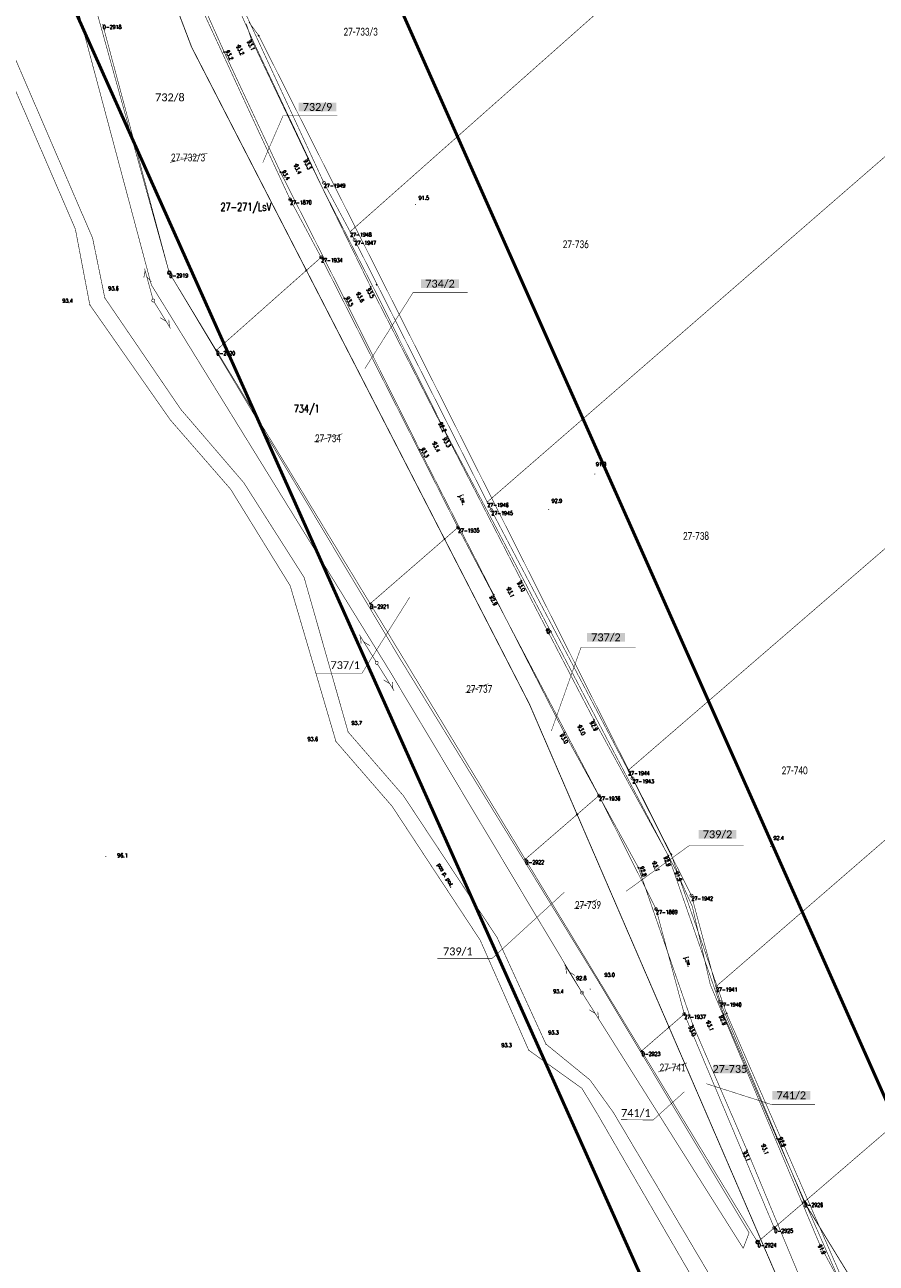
# Model space of a CAD drawing. Header units: metres. Extents: x 7542868 to 7543897, y 5828496 to 5830561.
# Tile 7 of 123: x 7543366 to 7543502, y 5829285 to 5829482. Entities that reach past the tile are written whole.
import ezdxf
from ezdxf.enums import TextEntityAlignment as Align

# ---------------------------------------------------------------- set-up
doc = ezdxf.new("R2010")
doc.units = ezdxf.units.M
doc.header["$MEASUREMENT"] = 0
doc.linetypes.add('1', pattern=[2, 1, -1])
for name, color, linetype in [('_nowe granice', 6, 'Continuous'), ('BDOT500_KTJZ_E_T_0', 7, 'Continuous'), ('BDOT500_KTJZ_L_0', 7, 'Continuous'), ('BDOT500_PTRW_L_1', 7, 'Continuous'), ('BDOT500_RTPW_T_0', 7, 'Continuous'), ('Dzialki', 7, 'Continuous'), ('GESUT_SUPE_E_T_2', 7, 'Continuous'), ('GESUT_SUPE_L_2', 7, 'Continuous'), ('GESUT_SUPT_L_0', 7, 'Continuous'), ('GESUT_SUSM_T_3', 7, 'Continuous'), ('GESUT_SUTE_T_0', 7, 'Continuous'), ('GLOWNA_BAZA_DZIALKI', 7, 'Continuous'), ('GLOWNA_BAZA_NUMERY_PUNKTOW', 7, 'Continuous'), ('GLOWNA_BAZA_PUNKTY', 7, 'Continuous'), ('LINIA_DRZEW', 7, 'Continuous'), ('RYSUNEK_WK', 7, 'Continuous'), ('SZUMIN_511-1_DROGA_POM_UZUPEL__', 7, 'Continuous')]:
    doc.layers.add(name, color=color, linetype=linetype)
doc.layers.add('Numery_dzialek', color=7, linetype='Continuous', lineweight=13)
doc.styles.add('Legend', font='calibri.ttf')
doc.styles.add('STYL_ARIAL', font='simplex', dxfattribs={"width": 0.75, "oblique": 0.1})

# ---------------------------------------------------------------- blocks, each defined once
blk = doc.blocks.new('203')
at = {"color": 0}
blk.add_circle((0, 0), 0.05, dxfattribs=at)
blk = doc.blocks.new('202')
at = {"color": 0}
blk.add_circle((0, 0), 0.25, dxfattribs=at)

msp = doc.modelspace()

# ---------------------------------------------------------------- linework, layer by layer
at = {"color": 1}
for points, const_width in [([(7543483.3959, 5829288.5153), (7543468.7936, 5829322.2983), (7543454.1579, 5829356.1585), (7543446.5607, 5829373.7347), (7543433.0547, 5829399.9946), (7543411.0579, 5829442.7631), (7543392.7967, 5829478.2683), (7543388.1941, 5829490.3551), (7543378.7717, 5829515.0987), (7543362.9715, 5829556.5909), (7543360.8024, 5829564.5714), (7543348.5158, 5829609.7645), (7543334.8908, 5829645.4326), (7543330.1453, 5829657.8554), (7543318.748, 5829690.883), (7543316.8015, 5829698.2403), (7543301.2062, 5829754.0862), (7543276.4175, 5829850.273), (7543280.3594, 5829851.3044)], 0.13), ([(7543389.3458, 5829459.9413), (7543395.3151, 5829461.4463)], 0.075), ([(7543412.2758, 5829415.4529), (7543416.8279, 5829416.7603)], 0.075), ([(7543436.3558, 5829375.5529), (7543440.0113, 5829376.9775)], 0.075), ([(7543453.6628, 5829341.1652), (7543457.3184, 5829342.5898)], 0.075), ([(7543467.0241, 5829315.1488), (7543471.6655, 5829316.6171)], 0.075), ([(7543490.32, 5829294.47), (7543606.707, 5829104.446)], 0.13), ([(7543596.1734, 5829104.1302), (7543487.9659, 5829277.9425), (7543483.3959, 5829288.5153)], 0.13)]:
    msp.add_lwpolyline(points, dxfattribs=dict(at, const_width=const_width))
at = {"layer": '_nowe granice', "color": 6}
msp.add_point((7543490.32, 5829294.47), dxfattribs=at)
at = {"layer": 'BDOT500_KTJZ_L_0', "color": 7, "const_width": 0.09}
for points in [[(7543397.96, 5829477.55), (7543388.91, 5829497.79)], [(7543374.2764, 5829449.3383), (7543360.0957, 5829482.1545)], [(7543362.0631, 5829482.5782), (7543377.0168, 5829447.9071)], [(7543401.48, 5829482.01), (7543402.31, 5829479.51)], [(7543402.31, 5829479.51), (7543411.32, 5829460.57)], [(7543406.92, 5829458.41), (7543397.96, 5829477.55)], [(7543411.32, 5829460.57), (7543421.31, 5829440.09)], [(7543417.08, 5829438.31), (7543406.92, 5829458.41)], [(7543376.5707, 5829437.2824), (7543374.2764, 5829449.3383)], [(7543377.0168, 5829447.9071), (7543378.9635, 5829438.3792)], [(7543378.9635, 5829438.3792), (7543391.079, 5829420.6209)], [(7543429.07, 5829414.24), (7543417.08, 5829438.31)], [(7543421.31, 5829440.09), (7543433.47, 5829416.33)], [(7543389.3802, 5829418.9789), (7543376.5707, 5829437.2824)], [(7543391.079, 5829420.6209), (7543401.1018, 5829408.949)], [(7543398.9986, 5829407.9242), (7543389.3802, 5829418.9789)], [(7543433.47, 5829416.33), (7543445.29, 5829393.38)], [(7543440.87, 5829391.14), (7543429.07, 5829414.24)], [(7543401.1018, 5829408.949), (7543410.6881, 5829393.8935)], [(7543408.4771, 5829392.5579), (7543398.9986, 5829407.9242)], [(7543410.6881, 5829393.8935), (7543417.7005, 5829369.2886)], [(7543445.29, 5829393.38), (7543456.85, 5829371.18)], [(7543415.7608, 5829367.7749), (7543408.4771, 5829392.5579)], [(7543452.1, 5829369.17), (7543440.87, 5829391.14)], [(7543456.85, 5829371.18), (7543468.67, 5829349.61)], [(7543424.704, 5829357.4556), (7543415.7608, 5829367.7749)], [(7543417.7005, 5829369.2886), (7543426.5026, 5829359.1384)], [(7543463.91, 5829347.7), (7543452.1, 5829369.17)], [(7543426.5026, 5829359.1384), (7543441.4119, 5829336.5788)], [(7543438.7347, 5829336.1301), (7543424.704, 5829357.4556)], [(7543468.67, 5829349.61), (7543477.47, 5829324.34)], [(7543472.61, 5829322.61), (7543463.91, 5829347.7)], [(7543446.4577, 5829318.6312), (7543438.7347, 5829336.1301)], [(7543441.4119, 5829336.5788), (7543449.1913, 5829319.6104)], [(7543477.47, 5829324.34), (7543485.99, 5829304.55)], [(7543481.22, 5829302.67), (7543472.61, 5829322.61)], [(7543454.9213, 5829312.5592), (7543446.4577, 5829318.6312)], [(7543449.1913, 5829319.6104), (7543456.2122, 5829313.8884)], [(7543457.4711, 5829308.3364), (7543454.9213, 5829312.5592)], [(7543456.2122, 5829313.8884), (7543459.949, 5829308.6937)], [(7543474.8321, 5829278.4127), (7543457.4711, 5829308.3364)], [(7543459.949, 5829308.6937), (7543477.1943, 5829279.5794)], [(7543485.99, 5829304.55), (7543495.64, 5829282.61)], [(7543490.44, 5829280.49), (7543481.22, 5829302.67)]]:
    msp.add_lwpolyline(points, dxfattribs=at)
at = {"layer": 'BDOT500_PTRW_L_1', "color": 7, "const_width": 0.09}
for points in [[(7543386.3701, 5829440.4611), (7543366.386, 5829515.2833)], [(7543368.6482, 5829516.4492), (7543389.217, 5829442.4013)], [(7543389.217, 5829442.4013), (7543426.0415, 5829380.8284)], [(7543424.324, 5829378.9862), (7543386.3701, 5829440.4611)], [(7543426.0415, 5829380.8284), (7543457.7051, 5829329.3112)], [(7543454.9452, 5829327.7917), (7543424.324, 5829378.9862)], [(7543457.7051, 5829329.3112), (7543481.5356, 5829289.5511)], [(7543480.6025, 5829287.0942), (7543454.9452, 5829327.7917)], [(7543481.5356, 5829289.5511), (7543480.6025, 5829287.0942)]]:
    msp.add_lwpolyline(points, dxfattribs=at)
at = {"layer": 'BDOT500_RTPW_T_0', "color": 7, "const_width": 0.075}
for points in [[(7543400.23, 5829478.615), (7543400.2618, 5829478.6018), (7543400.275, 5829478.57), (7543400.2618, 5829478.5382), (7543400.23, 5829478.525), (7543400.1982, 5829478.5382), (7543400.185, 5829478.57), (7543400.1982, 5829478.6018), (7543400.23, 5829478.615)], [(7543402.31, 5829479.555), (7543402.3418, 5829479.5418), (7543402.355, 5829479.51), (7543402.3418, 5829479.4782), (7543402.31, 5829479.465), (7543402.2782, 5829479.4782), (7543402.265, 5829479.51), (7543402.2782, 5829479.5418), (7543402.31, 5829479.555)], [(7543397.96, 5829477.595), (7543397.9918, 5829477.5818), (7543398.005, 5829477.55), (7543397.9918, 5829477.5182), (7543397.96, 5829477.505), (7543397.9282, 5829477.5182), (7543397.915, 5829477.55), (7543397.9282, 5829477.5818), (7543397.96, 5829477.595)], [(7543411.32, 5829460.615), (7543411.3518, 5829460.6018), (7543411.365, 5829460.57), (7543411.3518, 5829460.5382), (7543411.32, 5829460.525), (7543411.2882, 5829460.5382), (7543411.275, 5829460.57), (7543411.2882, 5829460.6018), (7543411.32, 5829460.615)], [(7543406.92, 5829458.455), (7543406.9518, 5829458.4418), (7543406.965, 5829458.41), (7543406.9518, 5829458.3782), (7543406.92, 5829458.365), (7543406.8882, 5829458.3782), (7543406.875, 5829458.41), (7543406.8882, 5829458.4418), (7543406.92, 5829458.455)], [(7543409.41, 5829459.695), (7543409.4418, 5829459.6818), (7543409.455, 5829459.65), (7543409.4418, 5829459.6182), (7543409.41, 5829459.605), (7543409.3782, 5829459.6182), (7543409.365, 5829459.65), (7543409.3782, 5829459.6818), (7543409.41, 5829459.695)], [(7543428.4626, 5829453.2359), (7543428.4494, 5829453.2041), (7543428.4176, 5829453.1909), (7543428.3858, 5829453.2041), (7543428.3726, 5829453.2359), (7543428.3858, 5829453.2677), (7543428.4176, 5829453.2809), (7543428.4494, 5829453.2677), (7543428.4626, 5829453.2359)], [(7543379.0085, 5829438.3792), (7543378.9953, 5829438.3474), (7543378.9635, 5829438.3342), (7543378.9316, 5829438.3474), (7543378.9185, 5829438.3792), (7543378.9316, 5829438.4111), (7543378.9635, 5829438.4242), (7543378.9953, 5829438.4111), (7543379.0085, 5829438.3792)], [(7543417.08, 5829438.355), (7543417.1118, 5829438.3418), (7543417.125, 5829438.31), (7543417.1118, 5829438.2782), (7543417.08, 5829438.265), (7543417.0482, 5829438.2782), (7543417.035, 5829438.31), (7543417.0482, 5829438.3418), (7543417.08, 5829438.355)], [(7543419.32, 5829439.275), (7543419.3518, 5829439.2618), (7543419.365, 5829439.23), (7543419.3518, 5829439.1982), (7543419.32, 5829439.185), (7543419.2882, 5829439.1982), (7543419.275, 5829439.23), (7543419.2882, 5829439.2618), (7543419.32, 5829439.275)], [(7543421.31, 5829440.135), (7543421.3418, 5829440.1218), (7543421.355, 5829440.09), (7543421.3418, 5829440.0582), (7543421.31, 5829440.045), (7543421.2782, 5829440.0582), (7543421.265, 5829440.09), (7543421.2782, 5829440.1218), (7543421.31, 5829440.135)], [(7543376.6157, 5829437.2824), (7543376.6026, 5829437.2506), (7543376.5707, 5829437.2374), (7543376.5389, 5829437.2506), (7543376.5257, 5829437.2824), (7543376.5389, 5829437.3142), (7543376.5707, 5829437.3274), (7543376.6026, 5829437.3142), (7543376.6157, 5829437.2824)], [(7543431.47, 5829415.465), (7543431.5018, 5829415.4518), (7543431.515, 5829415.42), (7543431.5018, 5829415.3882), (7543431.47, 5829415.375), (7543431.4382, 5829415.3882), (7543431.425, 5829415.42), (7543431.4382, 5829415.4518), (7543431.47, 5829415.465)], [(7543433.47, 5829416.375), (7543433.5018, 5829416.3618), (7543433.515, 5829416.33), (7543433.5018, 5829416.2982), (7543433.47, 5829416.285), (7543433.4382, 5829416.2982), (7543433.425, 5829416.33), (7543433.4382, 5829416.3618), (7543433.47, 5829416.375)], [(7543429.07, 5829414.285), (7543429.1018, 5829414.2718), (7543429.115, 5829414.24), (7543429.1018, 5829414.2082), (7543429.07, 5829414.195), (7543429.0382, 5829414.2082), (7543429.025, 5829414.24), (7543429.0382, 5829414.2718), (7543429.07, 5829414.285)], [(7543457.0257, 5829410.3383), (7543457.0125, 5829410.3065), (7543456.9807, 5829410.2933), (7543456.9489, 5829410.3065), (7543456.9357, 5829410.3383), (7543456.9489, 5829410.3702), (7543456.9807, 5829410.3833), (7543457.0125, 5829410.3702), (7543457.0257, 5829410.3383)], [(7543449.6737, 5829404.7163), (7543449.6606, 5829404.6845), (7543449.6287, 5829404.6713), (7543449.5969, 5829404.6845), (7543449.5837, 5829404.7163), (7543449.5969, 5829404.7481), (7543449.6287, 5829404.7613), (7543449.6606, 5829404.7481), (7543449.6737, 5829404.7163)], [(7543445.29, 5829393.425), (7543445.3218, 5829393.4118), (7543445.335, 5829393.38), (7543445.3218, 5829393.3482), (7543445.29, 5829393.335), (7543445.2582, 5829393.3482), (7543445.245, 5829393.38), (7543445.2582, 5829393.4118), (7543445.29, 5829393.425)], [(7543440.87, 5829391.185), (7543440.9018, 5829391.1718), (7543440.915, 5829391.14), (7543440.9018, 5829391.1082), (7543440.87, 5829391.095), (7543440.8382, 5829391.1082), (7543440.825, 5829391.14), (7543440.8382, 5829391.1718), (7543440.87, 5829391.185)], [(7543443.28, 5829392.295), (7543443.3118, 5829392.2818), (7543443.325, 5829392.25), (7543443.3118, 5829392.2182), (7543443.28, 5829392.205), (7543443.2482, 5829392.2182), (7543443.235, 5829392.25), (7543443.2482, 5829392.2818), (7543443.28, 5829392.295)], [(7543417.7455, 5829369.2886), (7543417.7323, 5829369.2568), (7543417.7005, 5829369.2436), (7543417.6687, 5829369.2568), (7543417.6555, 5829369.2886), (7543417.6687, 5829369.3204), (7543417.7005, 5829369.3336), (7543417.7323, 5829369.3204), (7543417.7455, 5829369.2886)], [(7543454.57, 5829370.395), (7543454.6018, 5829370.3818), (7543454.615, 5829370.35), (7543454.6018, 5829370.3182), (7543454.57, 5829370.305), (7543454.5382, 5829370.3182), (7543454.525, 5829370.35), (7543454.5382, 5829370.3818), (7543454.57, 5829370.395)], [(7543456.85, 5829371.225), (7543456.8818, 5829371.2118), (7543456.895, 5829371.18), (7543456.8818, 5829371.1482), (7543456.85, 5829371.135), (7543456.8182, 5829371.1482), (7543456.805, 5829371.18), (7543456.8182, 5829371.2118), (7543456.85, 5829371.225)], [(7543415.7224, 5829367.7983), (7543415.7502, 5829367.8186), (7543415.7843, 5829367.8132), (7543415.8045, 5829367.7854), (7543415.7992, 5829367.7514), (7543415.7713, 5829367.7311), (7543415.7373, 5829367.7365), (7543415.717, 5829367.7643), (7543415.7224, 5829367.7983)], [(7543452.1, 5829369.215), (7543452.1318, 5829369.2018), (7543452.145, 5829369.17), (7543452.1318, 5829369.1382), (7543452.1, 5829369.125), (7543452.0682, 5829369.1382), (7543452.055, 5829369.17), (7543452.0682, 5829369.2018), (7543452.1, 5829369.215)], [(7543468.67, 5829349.655), (7543468.7018, 5829349.6418), (7543468.715, 5829349.61), (7543468.7018, 5829349.5782), (7543468.67, 5829349.565), (7543468.6382, 5829349.5782), (7543468.625, 5829349.61), (7543468.6382, 5829349.6418), (7543468.67, 5829349.655)], [(7543485.0228, 5829351.0644), (7543485.0096, 5829351.0326), (7543484.9778, 5829351.0194), (7543484.9459, 5829351.0326), (7543484.9328, 5829351.0644), (7543484.9459, 5829351.0962), (7543484.9778, 5829351.1094), (7543485.0096, 5829351.0962), (7543485.0228, 5829351.0644)], [(7543379.1629, 5829349.4456), (7543379.1497, 5829349.4138), (7543379.1179, 5829349.4006), (7543379.086, 5829349.4138), (7543379.0729, 5829349.4456), (7543379.086, 5829349.4775), (7543379.1179, 5829349.4906), (7543379.1497, 5829349.4775), (7543379.1629, 5829349.4456)], [(7543463.91, 5829347.745), (7543463.9418, 5829347.7318), (7543463.955, 5829347.7), (7543463.9418, 5829347.6682), (7543463.91, 5829347.655), (7543463.8782, 5829347.6682), (7543463.865, 5829347.7), (7543463.8782, 5829347.7318), (7543463.91, 5829347.745)], [(7543466.47, 5829348.685), (7543466.5018, 5829348.6718), (7543466.515, 5829348.64), (7543466.5018, 5829348.6082), (7543466.47, 5829348.595), (7543466.4382, 5829348.6082), (7543466.425, 5829348.64), (7543466.4382, 5829348.6718), (7543466.47, 5829348.685)], [(7543456.2864, 5829328.3608), (7543456.2733, 5829328.329), (7543456.2414, 5829328.3158), (7543456.2096, 5829328.329), (7543456.1964, 5829328.3608), (7543456.2096, 5829328.3926), (7543456.2414, 5829328.4058), (7543456.2733, 5829328.3926), (7543456.2864, 5829328.3608)], [(7543457.7501, 5829329.3112), (7543457.7369, 5829329.2793), (7543457.7051, 5829329.2662), (7543457.6732, 5829329.2793), (7543457.6601, 5829329.3112), (7543457.6732, 5829329.343), (7543457.7051, 5829329.3562), (7543457.7369, 5829329.343), (7543457.7501, 5829329.3112)], [(7543454.9902, 5829327.7917), (7543454.977, 5829327.7599), (7543454.9452, 5829327.7467), (7543454.9134, 5829327.7599), (7543454.9002, 5829327.7917), (7543454.9134, 5829327.8235), (7543454.9452, 5829327.8367), (7543454.977, 5829327.8235), (7543454.9902, 5829327.7917)], [(7543477.47, 5829324.385), (7543477.5018, 5829324.3718), (7543477.515, 5829324.34), (7543477.5018, 5829324.3082), (7543477.47, 5829324.295), (7543477.4382, 5829324.3082), (7543477.425, 5829324.34), (7543477.4382, 5829324.3718), (7543477.47, 5829324.385)], [(7543472.61, 5829322.655), (7543472.6418, 5829322.6418), (7543472.655, 5829322.61), (7543472.6418, 5829322.5782), (7543472.61, 5829322.565), (7543472.5782, 5829322.5782), (7543472.565, 5829322.61), (7543472.5782, 5829322.6418), (7543472.61, 5829322.655)], [(7543475.05, 5829323.315), (7543475.0818, 5829323.3018), (7543475.095, 5829323.27), (7543475.0818, 5829323.2382), (7543475.05, 5829323.225), (7543475.0182, 5829323.2382), (7543475.005, 5829323.27), (7543475.0182, 5829323.3018), (7543475.05, 5829323.315)], [(7543446.5027, 5829318.6312), (7543446.4895, 5829318.5994), (7543446.4577, 5829318.5862), (7543446.4259, 5829318.5994), (7543446.4127, 5829318.6312), (7543446.4259, 5829318.663), (7543446.4577, 5829318.6762), (7543446.4895, 5829318.663), (7543446.5027, 5829318.6312)], [(7543449.2363, 5829319.6104), (7543449.2231, 5829319.5786), (7543449.1913, 5829319.5654), (7543449.1595, 5829319.5786), (7543449.1463, 5829319.6104), (7543449.1595, 5829319.6422), (7543449.1913, 5829319.6554), (7543449.2231, 5829319.6422), (7543449.2363, 5829319.6104)], [(7543485.99, 5829304.595), (7543486.0218, 5829304.5818), (7543486.035, 5829304.55), (7543486.0218, 5829304.5182), (7543485.99, 5829304.505), (7543485.9582, 5829304.5182), (7543485.945, 5829304.55), (7543485.9582, 5829304.5818), (7543485.99, 5829304.595)], [(7543481.22, 5829302.715), (7543481.2518, 5829302.7018), (7543481.265, 5829302.67), (7543481.2518, 5829302.6382), (7543481.22, 5829302.625), (7543481.1882, 5829302.6382), (7543481.175, 5829302.67), (7543481.1882, 5829302.7018), (7543481.22, 5829302.715)], [(7543483.85, 5829303.675), (7543483.8818, 5829303.6618), (7543483.895, 5829303.63), (7543483.8818, 5829303.5982), (7543483.85, 5829303.585), (7543483.8182, 5829303.5982), (7543483.805, 5829303.63), (7543483.8182, 5829303.6618), (7543483.85, 5829303.675)]]:
    msp.add_lwpolyline(points, dxfattribs=at)
at = {"layer": 'Dzialki', "color": 7, "const_width": 0.01}
for points in [[(7543408.47, 5829454.05), (7543390.66, 5829492.51)], [(7543413.4, 5829444.84), (7543408.47, 5829454.05)], [(7543435.18, 5829401.84), (7543413.4, 5829444.84)], [(7543457.63, 5829359.16), (7543466.73, 5829341.09)]]:
    msp.add_lwpolyline(points, dxfattribs=at)
at = {"layer": 'GESUT_SUPE_L_2', "color": 1, "const_width": 0.09}
for points in [[(7543396.56, 5829492.71), (7543402.64, 5829479.13)], [(7543402.64, 5829479.13), (7543413.64, 5829455.82)], [(7543413.64, 5829455.82), (7543422.5, 5829438.5)], [(7543422.5, 5829438.5), (7543433.15, 5829417.11)], [(7543433.15, 5829417.11), (7543442.41, 5829399.65)], [(7543442.41, 5829399.65), (7543459.16, 5829367.72)], [(7543459.16, 5829367.72), (7543469.99, 5829347.07)], [(7543469.99, 5829347.07), (7543472.5, 5829341.51)], [(7543472.5, 5829341.51), (7543475.36, 5829329.07)], [(7543475.36, 5829329.07), (7543492.8, 5829287.67)], [(7543492.8, 5829287.67), (7543499.05, 5829276.06)]]:
    msp.add_lwpolyline(points, dxfattribs=at)
at = {"layer": 'GESUT_SUPT_L_0', "color": 30, "const_width": 0.09}
for points in [[(7543385.391, 5829442.701), (7543385.1711, 5829441.6048)], [(7543385.2991, 5829443.0387), (7543386.6118, 5829438.2141)], [(7543385.6535, 5829441.7361), (7543386.3985, 5829440.9024)], [(7543386.8087, 5829437.7601), (7543389.4333, 5829433.5044)], [(7543387.7742, 5829435.2421), (7543388.7247, 5829434.6534)], [(7543389.1503, 5829434.9159), (7543389.2496, 5829433.8023)], [(7543419.4887, 5829384.7704), (7543422.1133, 5829380.5147)], [(7543419.6724, 5829384.4725), (7543419.7718, 5829383.3589)], [(7543420.1973, 5829383.6214), (7543421.1478, 5829383.0327)], [(7543422.3767, 5829380.0897), (7543425.0198, 5829375.8454)], [(7543423.3531, 5829377.5759), (7543424.3062, 5829376.9914)], [(7543424.7306, 5829377.2557), (7543424.8348, 5829376.1425)], [(7543452.1699, 5829332.2482), (7543454.8131, 5829328.0039)], [(7543452.3549, 5829331.9511), (7543452.4591, 5829330.8379)], [(7543452.8836, 5829331.1022), (7543453.8366, 5829330.5177)], [(7543455.0787, 5829327.5803), (7543457.748, 5829323.3524)], [(7543456.0706, 5829325.0726), (7543457.0272, 5829324.494)], [(7543457.45, 5829324.7609), (7543457.5611, 5829323.6484)]]:
    msp.add_lwpolyline(points, dxfattribs=at)
at = {"layer": 'GESUT_SUSM_T_3', "color": 7, "const_width": 0.09}
for points in [[(7543386.6775, 5829438.2229), (7543386.8126, 5829438.1832), (7543386.9049, 5829438.0768), (7543386.9249, 5829437.9373), (7543386.8664, 5829437.8092), (7543386.7479, 5829437.733), (7543386.607, 5829437.733), (7543386.4885, 5829437.8092), (7543386.43, 5829437.9373), (7543386.4501, 5829438.0768), (7543386.5423, 5829438.1832), (7543386.6775, 5829438.2229)], [(7543422.2445, 5829380.5519), (7543422.3797, 5829380.5122), (7543422.4719, 5829380.4058), (7543422.492, 5829380.2663), (7543422.4335, 5829380.1382), (7543422.315, 5829380.062), (7543422.1741, 5829380.062), (7543422.0556, 5829380.1382), (7543421.9971, 5829380.2663), (7543422.0171, 5829380.4058), (7543422.1094, 5829380.5122), (7543422.2445, 5829380.5519)], [(7543454.9452, 5829328.0417), (7543455.0804, 5829328.002), (7543455.1726, 5829327.8956), (7543455.1927, 5829327.7561), (7543455.1341, 5829327.628), (7543455.0156, 5829327.5518), (7543454.8748, 5829327.5518), (7543454.7563, 5829327.628), (7543454.6978, 5829327.7561), (7543454.7178, 5829327.8956), (7543454.81, 5829328.002), (7543454.9452, 5829328.0417)]]:
    msp.add_lwpolyline(points, dxfattribs=at)
at = {"layer": 'GESUT_SUTE_T_0', "color": 1, "const_width": 0.09}
for points in [[(7543433.15, 5829417.1725), (7543433.1942, 5829417.1542), (7543433.2125, 5829417.11), (7543433.1942, 5829417.0658), (7543433.15, 5829417.0475), (7543433.1058, 5829417.0658), (7543433.0875, 5829417.11), (7543433.1058, 5829417.1542), (7543433.15, 5829417.1725)], [(7543469.99, 5829347.1325), (7543470.0342, 5829347.1142), (7543470.0525, 5829347.07), (7543470.0342, 5829347.0258), (7543469.99, 5829347.0075), (7543469.9458, 5829347.0258), (7543469.9275, 5829347.07), (7543469.9458, 5829347.1142), (7543469.99, 5829347.1325)], [(7543492.8, 5829287.7325), (7543492.8442, 5829287.7142), (7543492.8625, 5829287.67), (7543492.8442, 5829287.6258), (7543492.8, 5829287.6075), (7543492.7558, 5829287.6258), (7543492.7375, 5829287.67), (7543492.7558, 5829287.7142), (7543492.8, 5829287.7325)]]:
    msp.add_lwpolyline(points, dxfattribs=at)
at = {"layer": 'GLOWNA_BAZA_DZIALKI', "color": 92, "lineweight": 20, "const_width": 0.09}
for points in [[(7543418.02, 5829448.92), (7543668.36, 5829670.82)], [(7543439.85, 5829405.89), (7543739.94, 5829666.44)], [(7543462.29, 5829363.18), (7543790.47, 5829646.45)], [(7543476.26, 5829328.76), (7543477.255, 5829329.6219), (7543811.13, 5829618.83)], [(7543396.17, 5829494.89), (7543413.84, 5829456.72)], [(7543408.47, 5829454.05), (7543390.66, 5829492.51)], [(7543389.22, 5829442.4), (7543378.61, 5829481.98)], [(7543413.84, 5829456.72), (7543418.02, 5829448.92)], [(7543413.4, 5829444.84), (7543408.47, 5829454.05)], [(7543418.73, 5829447.61), (7543418.02, 5829448.92)], [(7543439.85, 5829405.89), (7543418.73, 5829447.61)], [(7543396.71, 5829430.04), (7543413.4, 5829444.84)], [(7543435.18, 5829401.84), (7543413.4, 5829444.84)], [(7543396.71, 5829430.04), (7543389.22, 5829442.4)], [(7543421.21, 5829389.71), (7543396.71, 5829430.04)], [(7543440.51, 5829404.59), (7543439.85, 5829405.89)], [(7543462.29, 5829363.18), (7543440.51, 5829404.59)], [(7543421.21, 5829389.71), (7543435.18, 5829401.84)], [(7543435.18, 5829401.84), (7543457.63, 5829359.16)], [(7543445.9, 5829349.02), (7543421.21, 5829389.71)], [(7543593.46, 5829383.17), (7543490.32, 5829294.47)], [(7543462.97, 5829361.9), (7543462.29, 5829363.18)], [(7543472.37, 5829343.24), (7543462.97, 5829361.9)], [(7543445.9, 5829349.02), (7543457.63, 5829359.16)], [(7543457.63, 5829359.16), (7543466.73, 5829341.09)], [(7543464.42, 5829318.51), (7543445.9, 5829349.02)], [(7543476.26, 5829328.76), (7543472.37, 5829343.24)], [(7543466.73, 5829341.09), (7543471.22, 5829324.4)], [(7543476.92, 5829326.35), (7543476.26, 5829328.76)], [(7543490.32, 5829294.47), (7543476.92, 5829326.35)], [(7543464.42, 5829318.51), (7543471.22, 5829324.4)], [(7543471.22, 5829324.4), (7543485.54, 5829290.36)], [(7543482.89, 5829288.08), (7543464.42, 5829318.51)], [(7543490.32, 5829294.47), (7543485.54, 5829290.36)], [(7543485.54, 5829290.36), (7543482.89, 5829288.08)]]:
    msp.add_lwpolyline(points, dxfattribs=at)
at = {"layer": 'GLOWNA_BAZA_PUNKTY', "color": 7, "const_width": 0.09}
for points in [[(7543413.84, 5829456.97), (7543413.9752, 5829456.9303), (7543414.0674, 5829456.8239), (7543414.0875, 5829456.6844), (7543414.0289, 5829456.5563), (7543413.9104, 5829456.4801), (7543413.7696, 5829456.4801), (7543413.6511, 5829456.5563), (7543413.5925, 5829456.6844), (7543413.6126, 5829456.8239), (7543413.7048, 5829456.9303), (7543413.84, 5829456.97)], [(7543408.47, 5829454.3), (7543408.6052, 5829454.2603), (7543408.6974, 5829454.1539), (7543408.7175, 5829454.0144), (7543408.6589, 5829453.8863), (7543408.5404, 5829453.8101), (7543408.3996, 5829453.8101), (7543408.2811, 5829453.8863), (7543408.2225, 5829454.0144), (7543408.2426, 5829454.1539), (7543408.3348, 5829454.2603), (7543408.47, 5829454.3)], [(7543418.02, 5829448.965), (7543418.0518, 5829448.9518), (7543418.065, 5829448.92), (7543418.0518, 5829448.8882), (7543418.02, 5829448.875), (7543417.9882, 5829448.8882), (7543417.975, 5829448.92), (7543417.9882, 5829448.9518), (7543418.02, 5829448.965)], [(7543418.73, 5829447.86), (7543418.8652, 5829447.8203), (7543418.9574, 5829447.7139), (7543418.9775, 5829447.5744), (7543418.9189, 5829447.4463), (7543418.8004, 5829447.3701), (7543418.6596, 5829447.3701), (7543418.5411, 5829447.4463), (7543418.4825, 5829447.5744), (7543418.5026, 5829447.7139), (7543418.5948, 5829447.8203), (7543418.73, 5829447.86)], [(7543413.4, 5829445.09), (7543413.5352, 5829445.0503), (7543413.6274, 5829444.9439), (7543413.6475, 5829444.8044), (7543413.5889, 5829444.6763), (7543413.4704, 5829444.6001), (7543413.3296, 5829444.6001), (7543413.2111, 5829444.6763), (7543413.1525, 5829444.8044), (7543413.1726, 5829444.9439), (7543413.2648, 5829445.0503), (7543413.4, 5829445.09)], [(7543389.22, 5829442.65), (7543389.3552, 5829442.6103), (7543389.4474, 5829442.5039), (7543389.4675, 5829442.3644), (7543389.4089, 5829442.2363), (7543389.2904, 5829442.1601), (7543389.1496, 5829442.1601), (7543389.0311, 5829442.2363), (7543388.9725, 5829442.3644), (7543388.9926, 5829442.5039), (7543389.0848, 5829442.6103), (7543389.22, 5829442.65)], [(7543396.71, 5829430.085), (7543396.7418, 5829430.0718), (7543396.755, 5829430.04), (7543396.7418, 5829430.0082), (7543396.71, 5829429.995), (7543396.6782, 5829430.0082), (7543396.665, 5829430.04), (7543396.6782, 5829430.0718), (7543396.71, 5829430.085)], [(7543439.85, 5829405.935), (7543439.8818, 5829405.9218), (7543439.895, 5829405.89), (7543439.8818, 5829405.8582), (7543439.85, 5829405.845), (7543439.8182, 5829405.8582), (7543439.805, 5829405.89), (7543439.8182, 5829405.9218), (7543439.85, 5829405.935)], [(7543440.51, 5829404.84), (7543440.6452, 5829404.8003), (7543440.7374, 5829404.6939), (7543440.7575, 5829404.5544), (7543440.6989, 5829404.4263), (7543440.5804, 5829404.3501), (7543440.4396, 5829404.3501), (7543440.3211, 5829404.4263), (7543440.2625, 5829404.5544), (7543440.2826, 5829404.6939), (7543440.3748, 5829404.8003), (7543440.51, 5829404.84)], [(7543435.18, 5829402.09), (7543435.3152, 5829402.0503), (7543435.4074, 5829401.9439), (7543435.4275, 5829401.8044), (7543435.3689, 5829401.6763), (7543435.2504, 5829401.6001), (7543435.1096, 5829401.6001), (7543434.9911, 5829401.6763), (7543434.9325, 5829401.8044), (7543434.9526, 5829401.9439), (7543435.0448, 5829402.0503), (7543435.18, 5829402.09)], [(7543421.21, 5829389.755), (7543421.2418, 5829389.7418), (7543421.255, 5829389.71), (7543421.2418, 5829389.6782), (7543421.21, 5829389.665), (7543421.1782, 5829389.6782), (7543421.165, 5829389.71), (7543421.1782, 5829389.7418), (7543421.21, 5829389.755)], [(7543462.29, 5829363.225), (7543462.3218, 5829363.2118), (7543462.335, 5829363.18), (7543462.3218, 5829363.1482), (7543462.29, 5829363.135), (7543462.2582, 5829363.1482), (7543462.245, 5829363.18), (7543462.2582, 5829363.2118), (7543462.29, 5829363.225)], [(7543462.97, 5829362.15), (7543463.1052, 5829362.1103), (7543463.1974, 5829362.0039), (7543463.2175, 5829361.8644), (7543463.1589, 5829361.7363), (7543463.0404, 5829361.6601), (7543462.8996, 5829361.6601), (7543462.7811, 5829361.7363), (7543462.7225, 5829361.8644), (7543462.7426, 5829362.0039), (7543462.8348, 5829362.1103), (7543462.97, 5829362.15)], [(7543457.63, 5829359.41), (7543457.7652, 5829359.3703), (7543457.8574, 5829359.2639), (7543457.8775, 5829359.1244), (7543457.8189, 5829358.9963), (7543457.7004, 5829358.9201), (7543457.5596, 5829358.9201), (7543457.4411, 5829358.9963), (7543457.3825, 5829359.1244), (7543457.4026, 5829359.2639), (7543457.4948, 5829359.3703), (7543457.63, 5829359.41)], [(7543445.9, 5829349.065), (7543445.9318, 5829349.0518), (7543445.945, 5829349.02), (7543445.9318, 5829348.9882), (7543445.9, 5829348.975), (7543445.8682, 5829348.9882), (7543445.855, 5829349.02), (7543445.8682, 5829349.0518), (7543445.9, 5829349.065)], [(7543472.37, 5829343.49), (7543472.5052, 5829343.4503), (7543472.5974, 5829343.3439), (7543472.6175, 5829343.2044), (7543472.5589, 5829343.0763), (7543472.4404, 5829343.0001), (7543472.2996, 5829343.0001), (7543472.1811, 5829343.0763), (7543472.1225, 5829343.2044), (7543472.1426, 5829343.3439), (7543472.2348, 5829343.4503), (7543472.37, 5829343.49)], [(7543466.73, 5829341.34), (7543466.8652, 5829341.3003), (7543466.9574, 5829341.1939), (7543466.9775, 5829341.0544), (7543466.9189, 5829340.9263), (7543466.8004, 5829340.8501), (7543466.6596, 5829340.8501), (7543466.5411, 5829340.9263), (7543466.4825, 5829341.0544), (7543466.5026, 5829341.1939), (7543466.5948, 5829341.3003), (7543466.73, 5829341.34)], [(7543476.26, 5829328.805), (7543476.2918, 5829328.7918), (7543476.305, 5829328.76), (7543476.2918, 5829328.7282), (7543476.26, 5829328.715), (7543476.2282, 5829328.7282), (7543476.215, 5829328.76), (7543476.2282, 5829328.7918), (7543476.26, 5829328.805)], [(7543476.92, 5829326.6), (7543477.0552, 5829326.5603), (7543477.1474, 5829326.4539), (7543477.1675, 5829326.3144), (7543477.1089, 5829326.1863), (7543476.9904, 5829326.1101), (7543476.8496, 5829326.1101), (7543476.7311, 5829326.1863), (7543476.6725, 5829326.3144), (7543476.6926, 5829326.4539), (7543476.7848, 5829326.5603), (7543476.92, 5829326.6)], [(7543471.22, 5829324.65), (7543471.3552, 5829324.6103), (7543471.4474, 5829324.5039), (7543471.4675, 5829324.3644), (7543471.4089, 5829324.2363), (7543471.2904, 5829324.1601), (7543471.1496, 5829324.1601), (7543471.0311, 5829324.2363), (7543470.9725, 5829324.3644), (7543470.9926, 5829324.5039), (7543471.0848, 5829324.6103), (7543471.22, 5829324.65)], [(7543464.42, 5829318.555), (7543464.4518, 5829318.5418), (7543464.465, 5829318.51), (7543464.4518, 5829318.4782), (7543464.42, 5829318.465), (7543464.3882, 5829318.4782), (7543464.375, 5829318.51), (7543464.3882, 5829318.5418), (7543464.42, 5829318.555)], [(7543490.32, 5829294.72), (7543490.4552, 5829294.6803), (7543490.5474, 5829294.5739), (7543490.5675, 5829294.4344), (7543490.5089, 5829294.3063), (7543490.3904, 5829294.2301), (7543490.2496, 5829294.2301), (7543490.1311, 5829294.3063), (7543490.0725, 5829294.4344), (7543490.0926, 5829294.5739), (7543490.1848, 5829294.6803), (7543490.32, 5829294.72)], [(7543485.54, 5829290.61), (7543485.6752, 5829290.5703), (7543485.7674, 5829290.4639), (7543485.7875, 5829290.3244), (7543485.7289, 5829290.1963), (7543485.6104, 5829290.1201), (7543485.4696, 5829290.1201), (7543485.3511, 5829290.1963), (7543485.2925, 5829290.3244), (7543485.3126, 5829290.4639), (7543485.4048, 5829290.5703), (7543485.54, 5829290.61)], [(7543482.89, 5829288.33), (7543483.0252, 5829288.2903), (7543483.1174, 5829288.1839), (7543483.1375, 5829288.0444), (7543483.0789, 5829287.9163), (7543482.9604, 5829287.8401), (7543482.8196, 5829287.8401), (7543482.7011, 5829287.9163), (7543482.6425, 5829288.0444), (7543482.6626, 5829288.1839), (7543482.7548, 5829288.2903), (7543482.89, 5829288.33)]]:
    msp.add_lwpolyline(points, dxfattribs=at)
at = {"layer": 'LINIA_DRZEW', "color": 6, "linetype": '1', "const_width": 0.09}
for points in [[(7543327.55, 5829672.97), (7543337.2199, 5829645.8204), (7543348.7252, 5829616.6325), (7543360.7732, 5829574.1423), (7543380.0147, 5829519.6649), (7543388.9083, 5829497.7929), (7543397.9553, 5829477.5476), (7543406.9247, 5829458.4113), (7543417.0756, 5829438.3128), (7543429.0689, 5829414.243), (7543440.8704, 5829391.1421), (7543452.104, 5829369.1686), (7543463.9069, 5829347.6971), (7543472.6112, 5829322.6094), (7543481.2208, 5829302.6742), (7543490.4394, 5829280.4896)], [(7543403.4669, 5829480.1465), (7543401.9036, 5829482.2818)], [(7543469.1336, 5829349.7989), (7543403.4669, 5829480.1465)], [(7543496.0841, 5829282.8429), (7543477.942, 5829324.509), (7543469.1336, 5829349.7989)]]:
    msp.add_lwpolyline(points, dxfattribs=at)
at = {"layer": 'LINIA_DRZEW', "color": 6}
for p in [(7543403.4669, 5829480.1465), (7543400.2271, 5829478.569), (7543402.3122, 5829479.5098), (7543397.9553, 5829477.5476), (7543411.3178, 5829460.5743), (7543406.9247, 5829458.4113), (7543409.4111, 5829459.6474), (7543422.2358, 5829440.4809), (7543419.3161, 5829439.2316), (7543421.3139, 5829440.0936), (7543417.0756, 5829438.3128), (7543431.4719, 5829415.4197), (7543433.4708, 5829416.3323), (7543429.0689, 5829414.243), (7543445.2927, 5829393.3774), (7543440.8704, 5829391.1421), (7543443.2838, 5829392.2473), (7543454.5689, 5829370.3497), (7543456.8538, 5829371.1812), (7543452.104, 5829369.1686), (7543469.1336, 5829349.7989), (7543463.9069, 5829347.6971), (7543466.4656, 5829348.6435), (7543468.6697, 5829349.6124), (7543477.4718, 5829324.3381), (7543477.942, 5829324.509), (7543472.6112, 5829322.6094), (7543475.0524, 5829323.2685), (7543485.9916, 5829304.5499), (7543481.2208, 5829302.6742), (7543483.847, 5829303.631)]:
    msp.add_point(p, dxfattribs=at)
at = {"layer": 'RYSUNEK_WK', "color": 1, "const_width": 0.075}
for points in [[(7543404.1115, 5829459.9081), (7543407.3293, 5829467.364), (7543416.0076, 5829467.364)], [(7543420.3556, 5829427.1173), (7543428.0536, 5829439.2604), (7543436.7319, 5829439.2604)], [(7543427.5116, 5829390.7531), (7543419.9131, 5829378.6465), (7543412.5657, 5829378.6465)], [(7543450.0553, 5829369.4576), (7543454.7938, 5829382.8001), (7543463.4721, 5829382.8001)], [(7543461.957, 5829343.9284), (7543472.0132, 5829351.2059), (7543480.6915, 5829351.2059)], [(7543452.1124, 5829343.7753), (7543440.5759, 5829333.196), (7543431.8976, 5829333.196)], [(7543474.7015, 5829313.3075), (7543485.1594, 5829309.9658), (7543492.0342, 5829309.9658)], [(7543471.2122, 5829311.999), (7543466.2469, 5829307.5113), (7543461.1563, 5829307.5765)]]:
    msp.add_lwpolyline(points, dxfattribs=at)
at = {"layer": 'SZUMIN_511-1_DROGA_POM_UZUPEL__', "color": 3}
for points, const_width in [([(7543381.895, 5829583.703), (7543506.441, 5829303.701)], 0.5), ([(7543464.971, 5829281.207), (7543334.685, 5829572.505)], 0.5), ([(7543413.84, 5829456.72), (7543396.17, 5829494.89)], 0.09), ([(7543390.66, 5829492.51), (7543408.47, 5829454.05)], 0.09), ([(7543389.22, 5829442.4), (7543378.61, 5829481.98)], 0.09), ([(7543418.02, 5829448.92), (7543413.84, 5829456.72)], 0.09), ([(7543408.47, 5829454.05), (7543413.4, 5829444.84)], 0.09), ([(7543418.73, 5829447.61), (7543418.02, 5829448.92)], 0.09), ([(7543439.85, 5829405.89), (7543418.73, 5829447.61)], 0.09), ([(7543413.4, 5829444.84), (7543435.18, 5829401.84)], 0.09), ([(7543396.71, 5829430.04), (7543389.22, 5829442.4)], 0.09), ([(7543421.21, 5829389.71), (7543396.71, 5829430.04)], 0.09), ([(7543440.51, 5829404.59), (7543439.85, 5829405.89)], 0.09), ([(7543462.29, 5829363.18), (7543440.51, 5829404.59)], 0.09), ([(7543435.18, 5829401.84), (7543457.63, 5829359.16)], 0.09), ([(7543445.9, 5829349.02), (7543421.21, 5829389.71)], 0.09), ([(7543593.46, 5829383.17), (7543490.32, 5829294.47)], 0.09), ([(7543462.97, 5829361.9), (7543462.29, 5829363.18)], 0.09), ([(7543472.37, 5829343.24), (7543462.97, 5829361.9)], 0.09), ([(7543457.63, 5829359.16), (7543466.73, 5829341.09)], 0.09), ([(7543464.42, 5829318.51), (7543445.9, 5829349.02)], 0.09), ([(7543476.26, 5829328.76), (7543472.37, 5829343.24)], 0.09), ([(7543466.73, 5829341.09), (7543471.22, 5829324.4)], 0.09), ([(7543476.92, 5829326.35), (7543476.26, 5829328.76)], 0.09), ([(7543490.32, 5829294.47), (7543476.92, 5829326.35)], 0.09), ([(7543471.22, 5829324.4), (7543485.54, 5829290.36)], 0.09), ([(7543482.89, 5829288.08), (7543464.42, 5829318.51)], 0.09), ([(7543485.54, 5829290.36), (7543482.89, 5829288.08)], 0.09)]:
    msp.add_lwpolyline(points, dxfattribs=dict(at, const_width=const_width))
at = {"layer": 'SZUMIN_511-1_DROGA_POM_UZUPEL__', "color": 7, "const_width": 0.09}
for points in [[(7543396.17, 5829494.89), (7543413.84, 5829456.72)], [(7543390.66, 5829492.51), (7543408.47, 5829454.05)], [(7543378.61, 5829481.98), (7543389.22, 5829442.4)], [(7543413.84, 5829456.72), (7543418.02, 5829448.92)], [(7543408.47, 5829454.05), (7543413.4, 5829444.84)], [(7543418.02, 5829448.92), (7543418.73, 5829447.61)], [(7543418.73, 5829447.61), (7543439.85, 5829405.89)], [(7543413.4, 5829444.84), (7543435.18, 5829401.84)], [(7543389.22, 5829442.4), (7543396.71, 5829430.04)], [(7543396.71, 5829430.04), (7543421.21, 5829389.71)], [(7543439.85, 5829405.89), (7543440.51, 5829404.59)], [(7543440.51, 5829404.59), (7543462.29, 5829363.18)], [(7543435.18, 5829401.84), (7543457.63, 5829359.16)], [(7543421.21, 5829389.71), (7543445.9, 5829349.02)], [(7543490.32, 5829294.47), (7543593.46, 5829383.17)], [(7543462.29, 5829363.18), (7543462.97, 5829361.9)], [(7543462.97, 5829361.9), (7543472.37, 5829343.24)], [(7543457.63, 5829359.16), (7543466.73, 5829341.09)], [(7543445.9, 5829349.02), (7543464.42, 5829318.51)], [(7543472.37, 5829343.24), (7543476.26, 5829328.76)], [(7543466.73, 5829341.09), (7543471.22, 5829324.4)], [(7543476.26, 5829328.76), (7543476.92, 5829326.35)], [(7543476.92, 5829326.35), (7543490.32, 5829294.47)], [(7543471.22, 5829324.4), (7543485.54, 5829290.36)], [(7543464.42, 5829318.51), (7543482.89, 5829288.08)], [(7543485.54, 5829290.36), (7543490.32, 5829294.47)], [(7543482.89, 5829288.08), (7543485.54, 5829290.36)]]:
    msp.add_lwpolyline(points, dxfattribs=at)

# ---------------------------------------------------------------- block references
at = {"layer": '_nowe granice', "color": 6}
for name, p in [('203', (7543408.47, 5829454.05)), ('203', (7543413.4, 5829444.84)), ('203', (7543413.4, 5829444.84)), ('202', (7543389.22, 5829442.4)), ('203', (7543411.0579, 5829442.7631)), ('203', (7543411.058, 5829442.763)), ('203', (7543396.71, 5829430.04)), ('203', (7543396.71, 5829430.04)), ('203', (7543435.18, 5829401.84)), ('203', (7543435.18, 5829401.84)), ('203', (7543433.0547, 5829399.9946)), ('203', (7543433.055, 5829399.995)), ('203', (7543421.21, 5829389.71)), ('203', (7543421.21, 5829389.71)), ('203', (7543457.63, 5829359.16)), ('203', (7543457.63, 5829359.16)), ('203', (7543454.1579, 5829356.1585)), ('203', (7543454.158, 5829356.158)), ('203', (7543445.9, 5829349.02)), ('203', (7543445.9, 5829349.02)), ('203', (7543466.73, 5829341.09)), ('203', (7543471.22, 5829324.4)), ('203', (7543471.22, 5829324.4)), ('203', (7543468.7936, 5829322.2983)), ('203', (7543468.794, 5829322.298)), ('203', (7543464.42, 5829318.51)), ('203', (7543464.42, 5829318.51)), ('203', (7543490.32, 5829294.47)), ('203', (7543490.32, 5829294.47)), ('203', (7543485.54, 5829290.36)), ('203', (7543485.54, 5829290.36)), ('202', (7543482.89, 5829288.08))]:
    msp.add_blockref(name, p, dxfattribs=at)

# ---------------------------------------------------------------- texts
at = {"layer": 'BDOT500_KTJZ_E_T_0', "color": 7, "style": 'STYL_ARIAL', "width": 0.75}
for s, rotation, p in [('j.zw.', 292.5572, (7543435.9334, 5829406.2805)), ('pas p. poż.', 301.1028, (7543433.2553, 5829346.4854)), ('j.zw.', 289.8722, (7543471.8215, 5829332.7247))]:
    msp.add_text(s, height=0.625, rotation=rotation, dxfattribs=at).set_placement(p, align=Align.MIDDLE_CENTER)
at = {"layer": 'BDOT500_RTPW_T_0', "color": 7, "style": 'STYL_ARIAL', "width": 0.75}
for s, rotation, p in [('93.2', 295.12, (7543397.9914, 5829477.5647)), ('93.4', 297.04, (7543406.9509, 5829458.4258)), ('93.5', 296.51, (7543417.1111, 5829438.3255)), ('93.3', 296.93, (7543429.101, 5829414.2557)), ('92.8', 288.87, (7543463.9429, 5829347.7112)), ('92.9', 293.92, (7543486.0217, 5829304.5641))]:
    msp.add_text(s, height=0.625, rotation=rotation, dxfattribs=at).set_placement(p, align=Align.BOTTOM_LEFT)
for s, rotation, p in [('93.2', 295.464, (7543400.183, 5829478.5476)), ('93.4', 292.2956, (7543409.3618, 5829459.6302)), ('93.6', 296.92, (7543419.2736, 5829439.2064)), ('93.4', 293.54, (7543431.4223, 5829415.3992)), ('93.1', 293.85, (7543443.2324, 5829392.2289)), ('93.0', 295.18, (7543454.5229, 5829370.3278)), ('93.1', 290.235, (7543466.4211, 5829348.622)), ('93.1', 292.13, (7543475.0018, 5829323.2504)), ('93.1', 289.5044, (7543483.8009, 5829303.6126))]:
    msp.add_text(s, height=0.625, rotation=rotation, dxfattribs=at).set_placement(p, align=Align.MIDDLE_LEFT)
for s, rotation, p in [('93.1', 294.9827, (7543402.1684, 5829479.444)), ('93.3', 295.9136, (7543411.1795, 5829460.5017)), ('93.5', 297.1223, (7543421.1709, 5829440.0188)), ('93.3', 296.7762, (7543433.3305, 5829416.2596)), ('93.0', 297.3105, (7543445.1512, 5829393.3083)), ('92.9', 297.4604, (7543440.7314, 5829391.0679)), ('92.9', 298.6314, (7543456.7129, 5829371.1051)), ('93.0', 298.7975, (7543451.9631, 5829369.0947)), ('92.9', 289.5592, (7543468.5228, 5829349.5577)), ('92.9', 293.9933, (7543477.3273, 5829324.2765)), ('93.0', 293.2573, (7543472.4664, 5829322.5483)), ('93.1', 292.6374, (7543481.0758, 5829302.6099))]:
    msp.add_text(s, height=0.625, rotation=rotation, dxfattribs=at).set_placement(p, align=Align.TOP_LEFT)
for s, p in [('91.5', (7543428.9341, 5829454.6193)), ('93.6', (7543379.5349, 5829440.2091)), ('93.4', (7543372.2133, 5829438.2527)), ('91.0', (7543457.176, 5829412.2173)), ('92.9', (7543450.1168, 5829406.4)), ('93.7', (7543418.2473, 5829371.0247)), ('93.6', (7543411.2518, 5829368.4755)), ('92.4', (7543485.4272, 5829352.722)), ('96.1', (7543380.9675, 5829349.9534)), ('92.8', (7543454.013, 5829330.416)), ('93.0', (7543458.5186, 5829330.9495)), ('93.4', (7543450.367, 5829328.3114)), ('93.3', (7543449.5789, 5829321.7597)), ('93.3', (7543442.1091, 5829319.7441))]:
    msp.add_text(s, height=0.625, dxfattribs=at).set_placement(p, align=Align.TOP_LEFT)
at = {"layer": 'GESUT_SUPE_E_T_2', "color": 1, "style": 'STYL_ARIAL', "width": 0.75}
msp.add_text('eS', height=0.625, rotation=295.5773, dxfattribs=at).set_placement((7543449.6269, 5829385.3658), align=Align.MIDDLE_CENTER)
at = {"layer": 'GESUT_SUTE_T_0', "color": 1, "style": 'STYL_ARIAL', "width": 0.75}
msp.add_text('92.2', height=0.625, rotation=297.93, dxfattribs=at).set_placement((7543433.104, 5829417.0856), align=Align.MIDDLE_RIGHT)
for rotation, p in [(294.3272, (7543469.9425, 5829347.0485)), (297.44, (7543492.7538, 5829287.646))]:
    msp.add_text('91.9', height=0.625, rotation=rotation, dxfattribs=at).set_placement(p, align=Align.MIDDLE_LEFT)
at = {"layer": 'GLOWNA_BAZA_NUMERY_PUNKTOW', "color": 7, "style": 'STYL_ARIAL', "width": 0.75}
for s, p in [('O-2918', (7543378.61, 5829481.8238)), ('27-1949', (7543413.84, 5829456.5637)), ('27-1870', (7543408.47, 5829453.8937)), ('27-1948', (7543418.02, 5829448.7637)), ('27-1947', (7543418.73, 5829447.4538)), ('27-1934', (7543413.4, 5829444.6837)), ('O-2919', (7543389.22, 5829442.2438)), ('O-2920', (7543396.71, 5829429.8838)), ('27-1946', (7543439.85, 5829405.7337)), ('27-1945', (7543440.51, 5829404.4337)), ('27-1935', (7543435.18, 5829401.6837)), ('O-2921', (7543421.21, 5829389.5537)), ('27-1944', (7543462.29, 5829363.0237)), ('27-1943', (7543462.97, 5829361.7438)), ('27-1936', (7543457.63, 5829359.0038)), ('O-2922', (7543445.9, 5829348.8637)), ('27-1942', (7543472.37, 5829343.0838)), ('27-1869', (7543466.73, 5829340.9337)), ('27-1941', (7543476.26, 5829328.6037)), ('27-1940', (7543476.92, 5829326.1937)), ('27-1937', (7543471.22, 5829324.2438)), ('O-2923', (7543464.42, 5829318.3537)), ('O-2926', (7543490.32, 5829294.3137)), ('O-2925', (7543485.54, 5829290.2038)), ('O-2924', (7543482.89, 5829287.9238))]:
    msp.add_text(s, height=0.625, dxfattribs=at).set_placement(p, align=Align.TOP_LEFT)
at = {"layer": 'Numery_dzialek', "color": 92, "linetype": 'Continuous', "style": 'Legend', "width": 0.75}
for s, p in [('27-733/3', (7543416.9586, 5829481.3786)), ('27-732/3', (7543389.48, 5829461.3575)), ('27-736', (7543451.8616, 5829447.5515)), ('27-734', (7543412.41, 5829416.6675)), ('27-738', (7543471.0069, 5829401.1227)), ('27-737', (7543436.49, 5829376.7675)), ('27-740', (7543486.7137, 5829363.7967)), ('27-739', (7543453.797, 5829342.3798)), ('27-741', (7543467.2743, 5829316.5029))]:
    msp.add_text(s, height=1.25, dxfattribs=at).set_placement(p, align=Align.TOP_LEFT)
at = {"layer": 'Numery_dzialek', "color": 1, "linetype": 'Continuous', "char_height": 1.25, "width": 5.910946, "attachment_point": 2, "line_spacing_factor": 1.5, "style": 'Legend', "bg_fill": 1, "box_fill_scale": 1.05, "bg_fill_color": 2, "bg_fill_transparency": 0}
for s, insert in [('732/9', (7543412.8226, 5829469.4013)), ('734/2', (7543432.3268, 5829441.2676)), ('737/2', (7543458.7416, 5829384.9753)), ('739/2', (7543476.5106, 5829353.6222)), ('741/2', (7543488.2576, 5829312.0755))]:
    msp.add_mtext(s, dxfattribs=dict(at, insert=insert))
at = {"layer": 'Numery_dzialek', "color": 92, "linetype": 'Continuous', "insert": (7543478.4849, 5829316.2814), "char_height": 1.25, "width": 5.207291, "attachment_point": 2, "line_spacing_factor": 1.5, "style": 'Legend', "bg_fill": 1, "box_fill_scale": 1.05, "bg_fill_color": 2, "bg_fill_transparency": 0}
msp.add_mtext('27-735', dxfattribs=at)
at = {"layer": 'RYSUNEK_WK', "color": 1, "char_height": 1.25, "attachment_point": 1}
for s, insert, width, style in [('732/8', (7543386.9702, 5829470.9329), 10.93773, 'Legend'), ('734/1', (7543409.0518, 5829421.3879), 8.43773, 'STYL_ARIAL'), ('737/1', (7543414.8929, 5829380.5504), 10.93773, 'Legend'), ('739/1', (7543432.808, 5829334.9846), 10.93773, 'Legend'), ('741/1', (7543461.1563, 5829309.2601), 10.93773, 'Legend')]:
    msp.add_mtext(s, dxfattribs=dict(at, insert=insert, width=width, style=style))
at = {"layer": 'SZUMIN_511-1_DROGA_POM_UZUPEL__', "color": 3, "style": 'STYL_ARIAL', "width": 0.75}
msp.add_text('27-271/LsV', height=1.25, dxfattribs=at).set_placement((7543397.38, 5829453.4975), align=Align.TOP_LEFT)
at = {"layer": 'SZUMIN_511-1_DROGA_POM_UZUPEL__', "color": 7, "style": 'STYL_ARIAL', "width": 0.75}
msp.add_text('27-271/Ls', height=1.25, dxfattribs=at).set_placement((7543397.38, 5829453.4975), align=Align.TOP_LEFT)

doc.saveas('drawing.dxf')
